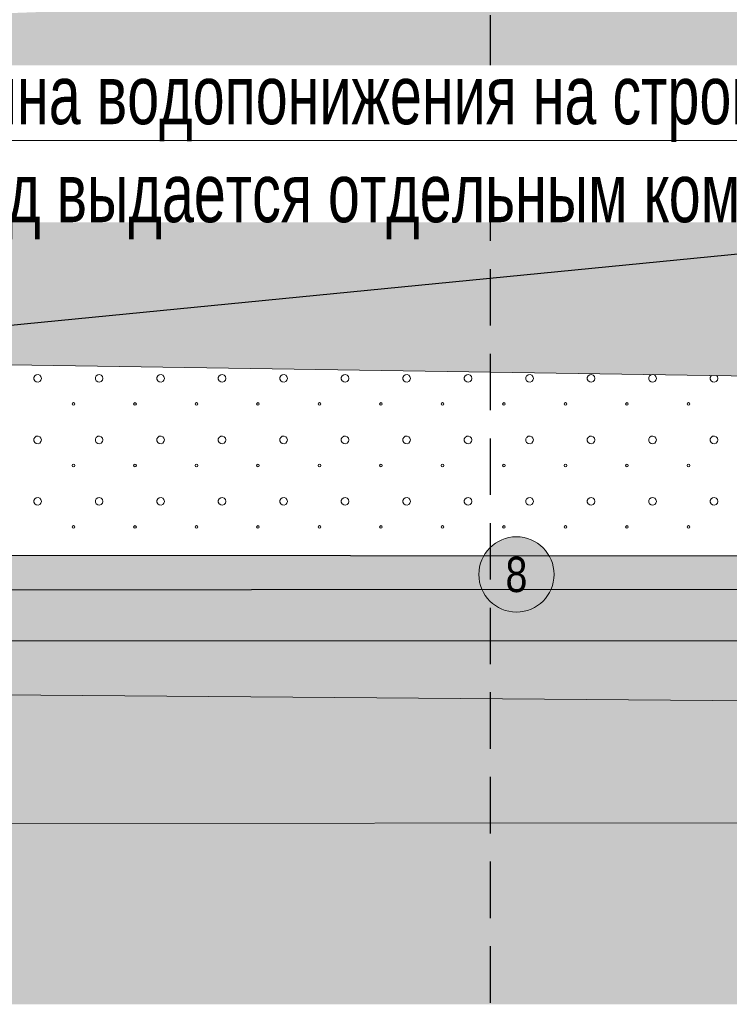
# Model space of a CAD drawing. Header units: millimetres. Extents: x 615418 to 955542, y 450519 to 646666.
# Tile 69 of 84: x 892916 to 908013, y 579958 to 600895. Entities that reach past the tile are written whole.
import ezdxf
from ezdxf import colors
from ezdxf.entities.mleader import LeaderData, LeaderLine
from ezdxf.enums import TextEntityAlignment as Align
from ezdxf.math import Vec2, Vec3

# ---------------------------------------------------------------- set-up
doc = ezdxf.new("R2010")
doc.units = ezdxf.units.MM
doc.linetypes.add('DASHED', pattern=[9, 6, -3])
doc.layers.add('Bound', color=7, linetype='Continuous')
doc.layers.add('Fill', color=7, linetype='Continuous')
doc.layers.add('Отдел_Выноски(точка)', color=7, linetype='Continuous', lineweight=15)
doc.styles.add('arial', font='arial.ttf')
doc.styles.get("Standard").update_dxf_attribs({"font": 'arial.ttf'})
pattern_1 = [(197.87055, (767405.044, 606052.442), (-2090.787921, -696.5901627), [8.1465, -22691.8873]), (197.87055, (767060.044, 605707.442), (-2090.787921, -696.5901627), [8.1465, -22691.8873]), (270, (767052.3, 605704.9), (696.9293, 4e-14), [8.146, -688.4443]), (270, (767397.3, 606049.9), (696.9293, 4e-14), [8.146, -688.4443]), (342.12945, (767397.394, 606041.792), (19514.0205961, -6269.3114633), [8.1465, -22691.8873]), (342.12945, (767052.394, 605696.792), (19514.0205961, -6269.3114633), [8.1465, -22691.8873]), (53.95936, (767405.044, 606039.24), (3484.646535, 4876.131138), [8.1465, -9468.1]), (53.95936, (767060.044, 605694.24), (3484.646535, 4876.131138), [8.1465, -9468.1]), (126.04064, (767064.874, 605700.84), (-2090.787921, 2786.36065), [8.146, -9468.1007]), (126.04064, (767409.874, 606045.84), (-2090.787921, 2786.36065), [8.146, -9468.1007])]

# ---------------------------------------------------------------- blocks, each defined once
blk = doc.blocks.new('_None')
blk = doc.blocks.new('круг8')
at = {"true_color": 0xffffff}
h = blk.add_hatch(color=7, dxfattribs=at)
edge = h.paths.add_edge_path()
edge.add_arc((0, 0), 0.8, 0, 360)
at = {"color": 7, "lineweight": 0}
blk.add_circle((0, 0), 0.8, dxfattribs=at)
at = {"color": 7, "lineweight": 0, "width": 0.8}
blk.add_text('8', height=0.75, dxfattribs=at).set_placement((0, 0), align=Align.MIDDLE_CENTER)

msp = doc.modelspace()

# ---------------------------------------------------------------- hatches: boundary and pattern name
at = {"layer": 'Fill', "lineweight": 13}
h = msp.add_hatch(dxfattribs=at)
h.set_pattern_fill('GR29', color=256, scale=1500, pattern_type=2)
h.set_pattern_definition(pattern_1)
h.paths.add_polyline_path([(946165.8, 599637.2), (950535.1, 599915.3), (954042.3, 600127.5), (954042.3, 602231.5), (955542.3, 603231.5), (954989.5, 603415.7), (954042.3, 603379.5), (951843.6, 603295.4), (943944.1, 603034.7), (933579.3, 602648.5), (923214.4, 602235), (912849.6, 601812.2), (902484.8, 601398.7), (892119.9, 601012.4), (890601, 600962.3), (886930.5, 600781.1), (884340, 600669.3), (881749.5, 600557.5), (879158.8, 600462.1), (876568.2, 600366.7), (873977.5, 600271.3), (871386.9, 600175.9), (868796.1, 600100.4), (866205.3, 600025), (863614.5, 599949.5), (861023.8, 599874), (858432.9, 599820.9), (855841.9, 599767.9), (853251, 599714.8), (850660.1, 599661.8), (847475.8, 599545.8), (840295.8, 599545.8), (837106.8, 599545.8), (834117.9, 599545.8), (831128.9, 599545.8), (828139.9, 599545.9), (825151, 599545.9), (822162, 599545.9), (819173, 599545.9), (817678.5, 599545.8), (816903.7, 599474.9), (816157.8, 599418.1), (815411.8, 599362), (814665.9, 599305.8), (813920, 599249.7), (813174, 599193.6), (812428, 599139.8), (811682, 599085.9), (810936, 599032.1), (810190.1, 598978.2), (809444, 598928), (808697.8, 598877.8), (807951.7, 598827.6), (807205.6, 598777.4), (806459.4, 598732.1), (805713.2, 598686.8), (804966.9, 598641.5), (804220.7, 598596.3), (803474.2, 598556.9), (802727.8, 598517.5), (801981.4, 598478.1), (801235, 598438.7), (800488.4, 598406.1), (799741.8, 598373.4), (798995.2, 598340.7), (798248.6, 598308), (797501.7, 598282.4), (796754.9, 598256.9), (796008.1, 598231.4), (795136.3, 598205.1), (795071.3, 598205.7), (793411.4, 598203.9), (791761.5, 598198.1), (790111.6, 598188.7), (788461.7, 598176.1), (786811.8, 598160.8), (785161.9, 598143.7), (783512.1, 598125.2), (781862.2, 598106.4), (780212.3, 598088), (778562.4, 598070.8), (776912.5, 598055.6), (775262.6, 598043), (773612.7, 598033.6), (771962.8, 598027.8), (770212.9, 598025.8), (765601, 598053), (761089.1, 598133.5), (756577.2, 598263.6), (752065.3, 598437.8), (747553.4, 598648.3), (743041.5, 598886.1), (738529.6, 599140.7), (734017.7, 599401), (729505.8, 599655.6), (724993.9, 599893.3), (720482, 600103.9), (715970.1, 600278.1), (711458.2, 600408.2), (706946.3, 600488.6), (702434.4, 600515.8), (688535.1, 600172.8), (657179.2, 600049), (648050.1, 600607.1), (638506.2, 601983), (633618.5, 603231.5), (632118.4, 602231.5), (632118.4, 594516.2), (648050.1, 593573.8), (688535.1, 593577.4), (705044.4, 593577.3), (721336.5, 593180.5), (737628.6, 592783.6), (755362.9, 594099.9), (766712.9, 594451.3), (770212.9, 594545.8), (795161.3, 594606.1), (798250.3, 594601.9), (801239.2, 594590.3), (804228.2, 594571.5), (807217.2, 594546.3), (810206.1, 594515.8), (813195.1, 594481.5), (816184.1, 594444.7), (819173, 594407), (822162, 594370.2), (825151, 594335.8), (828139.9, 594305.4), (831128.9, 594280.2), (834117.9, 594261.4), (837106.8, 594249.8), (840295.8, 594245.8), (847475.8, 594245.7), (885266.5, 593669.6)])
at = {"layer": 'Fill'}
h = msp.add_hatch(dxfattribs=at)
h.set_pattern_fill('GR28', color=256, scale=1500, pattern_type=2)
h.set_pattern_definition([(90, (766712.94, 605367.84), (-375, 375), [16.5, -733.5]), (45, (766712.94, 605384.34), (-375, 375), [16.9706, -513.3595]), (0, (766724.94, 605396.34), (375, 375), [16.5, -733.5]), (315, (766741.44, 605396.34), (375, 375), [16.9706, -513.3595]), (90, (766753.44, 605367.84), (-375, 375), [16.5, -733.5]), (45, (766741.44, 605355.84), (-375, 375), [16.9706, -513.3595]), (0, (766724.94, 605355.84), (375, 375), [16.5, -733.5]), (315, (766712.94, 605367.84), (375, 375), [16.9706, -513.3595])])
h.paths.add_polyline_path([(954042.3, 600127.5), (950535.1, 599915.3), (946165.8, 599637.2), (885266.5, 593669.6), (946165.8, 592741.3), (950535.1, 592674.7), (954042.3, 592578.9)])
h = msp.add_hatch(dxfattribs=at)
h.set_pattern_fill('GR39', color=256, scale=1500, style=0, pattern_type=2)
h.set_pattern_definition([(0, (767140.44, 605463.8), (0, 868.83), [0, -843]), (0, (767681.94, 606009.8), (0, 868.83), [0, -843]), (0, (766838.94, 606009.8), (0, 868.83), [0, -843]), (46.589094, (767045.944, 606216.842), (32034, 33884.37), [159.48, -47680.6918]), (45.009384, (767552.944, 605880.842), (843, 868.83), [168.765, -40372.0644]), (44.01591, (767209.444, 605534.342), (843, 868.83), [182.1, -18573.4564]), (45.009384, (767381.944, 605709.842), (843, 868.83), [177.105, -40363.7244]), (46.627721, (766880.944, 606048.842), (30348, 32146.71), [189.63, -45229.577])])
h.paths.add_polyline_path([(950535.1, 589467.2), (887299.3, 589503.6), (870695.8, 589503.6), (872826.4, 588767.2), (887299.3, 588767.2), (950535.1, 588806.8), (954042.3, 588810.7), (954042.3, 589463.6)])
h = msp.add_hatch(dxfattribs=at)
h.set_pattern_fill('GR30', color=256, scale=1500, style=0, pattern_type=2)
h.set_pattern_definition([(197.866148, (766950.019, 605597.732), (-1469.25, -489.3829239), [8.8168, -15942.6809]), (197.866148, (767197.519, 605845.232), (-1469.25, -489.3829239), [8.8168, -15942.6809]), (270, (767189.1, 605842.5), (489.75, 3e-14), [8.8168, -480.5661]), (270, (766941.6, 605595), (489.75, 3e-14), [8.8168, -480.5661]), (342.133852, (766941.694, 605586.242), (13713.0000001, -4404.4463148), [8.817, -15942.6807]), (342.133852, (767189.194, 605833.742), (13713.0000001, -4404.4463148), [8.817, -15942.6807]), (53.95219, (766949.944, 605583.392), (2448.75, 3425.680467), [8.817, -6649.238]), (53.95219, (767197.444, 605830.892), (2448.75, 3425.680467), [8.817, -6649.238]), (126.04781, (767202.694, 605838.092), (-1469.25, 1957.5316954), [8.8168, -6649.2382]), (126.04781, (766955.194, 605590.592), (-1469.25, 1957.5316954), [8.8168, -6649.2382])])
h.paths.add_polyline_path([(946165.8, 588804.1), (887299.3, 588767.2), (872826.4, 588767.2), (872840.4, 588762.3), (874019, 588355), (875942.2, 587727.7), (887299.3, 587687.2), (946165.8, 587678.5), (950535.1, 587677.8), (954042.3, 587676.9), (954042.3, 588810.7), (950535.1, 588806.8)])
at = {"layer": 'Fill', "lineweight": 13}
h = msp.add_hatch(dxfattribs=at)
h.set_pattern_fill('GR38', color=256, scale=1500, pattern_type=2)
h.set_pattern_definition([(45, (766713, 607455.8), (0, 3150), [1484.925, -2969.85]), (45, (768813, 605355.8), (0, 3150), [1484.925, -2969.85]), (45, (766713, 605355.8), (0, 3150), [2121.3, -2333.473]), (45, (768213, 606855.8), (0, 3150), [2333.4, -2121.373]), (45, (767763, 605355.8), (0, 3150), [2969.85, -1484.923]), (45, (766713, 606405.8), (0, 3150), [2969.85, -1484.923])])
h.paths.add_polyline_path([(954042.3, 587676.9), (950535.1, 587677.8), (887299.3, 587687.2), (875942.2, 587727.7), (877670.5, 587414.2), (881182.4, 586834.2), (884424.8, 586602), (950535.1, 586078.2), (954042.3, 586028.3)])
h.paths.add_polyline_path([(705044.4, 586944.2), (688535.1, 586944.3), (648050.1, 587038.5), (632118.4, 587038.5), (632118.4, 583392.7), (648050.1, 583392.7), (688535.1, 583082.4), (705044.4, 583082.3), (755362.9, 583329.5), (766712.9, 583133.1), (770212.9, 583130.7), (795161.3, 583525), (840295.8, 583746.7), (847475.8, 583745.8), (950535.1, 583871.1), (954042.3, 583878.8), (954042.3, 586028.3), (950535.1, 586078.2), (884424.8, 586602), (847475.8, 586554.3), (840295.8, 586545), (795161.3, 585803.9), (770212.9, 585235.6), (766712.9, 585219.8), (755362.9, 585213.2)])
h = msp.add_hatch(dxfattribs=at)
h.set_pattern_fill('GR29', color=256, scale=1500, pattern_type=2)
h.set_pattern_definition(pattern_1)
h.paths.add_polyline_path([(759209.5, 580399.1), (760209.5, 579958.3), (954042.3, 579958.3), (954042.3, 583878.8), (950535.1, 583871.1), (847475.8, 583745.8), (840295.8, 583746.7), (795161.3, 583525), (770212.9, 583130.7), (766712.9, 583133.1), (755362.9, 583329.5), (705044.4, 583082.3), (688535.1, 583082.4), (648050.1, 583392.7), (632118.4, 583392.7), (632118.4, 579958.3), (757209.5, 579958.3), (758209.5, 579976.3)])

# ---------------------------------------------------------------- linework, layer by layer
at = {"color": 6, "linetype": 'DASHED', "ltscale": 200}
msp.add_lwpolyline([(902921.9, 636991.9), (902921.9, 579958.2)], dxfattribs=at)
at = {"lineweight": 13}
for points in [[(847475.8, 594245.7), (885266.5, 593669.6), (946165.8, 592741.3), (950535.1, 592674.7), (954042.3, 592578.9)], [(847475.8, 593646.1), (855789.4, 593464.6), (859458.9, 592888.1), (863217.7, 591936.8), (867830.4, 590530.2), (870695.8, 589503.6), (872840.4, 588762.3), (874019, 588355), (875942.2, 587727.7), (877670.5, 587414.2), (881182.4, 586834.2), (884424.8, 586602), (950535.1, 586078.2), (954042.3, 586028.3)]]:
    msp.add_lwpolyline(points, dxfattribs=at)
for points in [[(954042.3, 589463.6), (950535.1, 589467.2), (887299.3, 589503.6), (870695.8, 589503.6)], [(954042.3, 588810.7), (950535.1, 588806.8), (887299.3, 588767.2), (872826.4, 588767.2)], [(954042.3, 587676.9), (950535.1, 587677.8), (887299.3, 587687.2), (875942.2, 587727.7)]]:
    msp.add_lwpolyline(points)
at = {"layer": 'Bound'}
msp.add_lwpolyline([(885266.5, 593669.6), (946165.8, 599637.2), (950535.1, 599915.3)], dxfattribs=at)
at = {"layer": 'Bound', "lineweight": 13}
msp.add_lwpolyline([(954042.3, 583878.8), (950535.1, 583871.1), (847475.8, 583745.8), (840295.8, 583746.7), (795161.3, 583525), (770212.9, 583130.7), (766712.9, 583133.1), (755362.9, 583329.5), (705044.4, 583082.3), (688535.1, 583082.4), (648050.1, 583392.7), (632118.4, 583392.7)], dxfattribs=at)
at = {"layer": 'Fill', "linetype": 'Continuous', "lineweight": 13}
for p, q in [((893267.5, 593343.7), (893235.4, 593321.5)), ((893306.3, 593348.4), (893267.5, 593343.7)), ((893342.8, 593334.6), (893306.3, 593348.4)), ((894575.8, 593343.7), (894543.7, 593321.5)), ((894614.6, 593348.4), (894575.8, 593343.7)), ((894651.1, 593334.6), (894614.6, 593348.4)), ((895884.1, 593343.7), (895852, 593321.5)), ((895922.9, 593348.4), (895884.1, 593343.7)), ((895959.4, 593334.6), (895922.9, 593348.4)), ((897192.4, 593343.7), (897160.3, 593321.5)), ((897231.2, 593348.4), (897192.4, 593343.7)), ((897267.7, 593334.6), (897231.2, 593348.4)), ((898500.7, 593343.7), (898468.6, 593321.5)), ((898539.5, 593348.4), (898500.7, 593343.7)), ((898576, 593334.6), (898539.5, 593348.4)), ((899809, 593343.7), (899776.9, 593321.5)), ((899847.8, 593348.4), (899809, 593343.7)), ((899884.3, 593334.6), (899847.8, 593348.4)), ((901117.3, 593343.7), (901085.2, 593321.5)), ((901156.1, 593348.4), (901117.3, 593343.7)), ((901192.6, 593334.6), (901156.1, 593348.4)), ((902425.6, 593343.7), (902393.5, 593321.5)), ((902464.4, 593348.4), (902425.6, 593343.7)), ((902500.9, 593334.6), (902464.4, 593348.4)), ((903733.9, 593343.7), (903701.8, 593321.5)), ((903772.7, 593348.4), (903733.9, 593343.7)), ((903809.2, 593334.6), (903772.7, 593348.4)), ((905042.2, 593343.7), (905010.1, 593321.5)), ((905081, 593348.4), (905042.2, 593343.7)), ((905117.6, 593334.6), (905081, 593348.4)), ((906350.5, 593343.7), (906318.4, 593321.5)), ((906383.8, 593347.7), (906350.5, 593343.7)), ((906425.9, 593334.6), (906391.4, 593347.6)), ((893235.3, 593321.5), (893217.2, 593286.9)), ((893217.2, 593286.9), (893217.2, 593247.8)), ((893217.2, 593247.8), (893235.3, 593213.2)), ((893235.3, 593213.2), (893267.5, 593191)), ((893267.5, 593191), (893306.3, 593186.3)), ((893306.3, 593186.4), (893342.8, 593200.2)), ((893342.8, 593200.2), (893368.7, 593229.5)), ((893368.7, 593305.4), (893342.9, 593334.7)), ((893368.7, 593229.4), (893378, 593267.4)), ((893378.2, 593267.4), (893368.9, 593305.4)), ((894543.6, 593321.5), (894525.5, 593286.9)), ((894525.5, 593286.9), (894525.5, 593247.8)), ((894525.5, 593247.8), (894543.6, 593213.2)), ((894543.6, 593213.2), (894575.8, 593191)), ((894575.8, 593191), (894614.6, 593186.3)), ((894614.6, 593186.4), (894651.1, 593200.2)), ((894651.1, 593200.2), (894677, 593229.5)), ((894677, 593305.4), (894651.2, 593334.7)), ((894677, 593229.4), (894686.3, 593267.4)), ((894686.5, 593267.4), (894677.2, 593305.4)), ((895851.9, 593321.5), (895833.8, 593286.9)), ((895833.8, 593286.9), (895833.8, 593247.8)), ((895833.8, 593247.8), (895851.9, 593213.2)), ((895851.9, 593213.2), (895884.1, 593191)), ((895884.1, 593191), (895922.9, 593186.3)), ((895922.9, 593186.4), (895959.4, 593200.2)), ((895959.4, 593200.2), (895985.3, 593229.5)), ((895985.3, 593305.4), (895959.5, 593334.7)), ((895985.3, 593229.4), (895994.6, 593267.4)), ((895994.8, 593267.4), (895985.5, 593305.4)), ((897160.2, 593321.5), (897142.1, 593286.9)), ((897142.1, 593286.9), (897142.1, 593247.8)), ((897142.1, 593247.8), (897160.2, 593213.2)), ((897160.2, 593213.2), (897192.4, 593191)), ((897192.4, 593191), (897231.2, 593186.3)), ((897231.2, 593186.4), (897267.7, 593200.2)), ((897267.7, 593200.2), (897293.6, 593229.5)), ((897293.6, 593305.4), (897267.8, 593334.7)), ((897293.6, 593229.4), (897302.9, 593267.4)), ((897303.1, 593267.4), (897293.8, 593305.4)), ((898468.5, 593321.5), (898450.4, 593286.9)), ((898450.4, 593286.9), (898450.4, 593247.8)), ((898450.4, 593247.8), (898468.5, 593213.2)), ((898468.5, 593213.2), (898500.7, 593191)), ((898500.7, 593191), (898539.5, 593186.3)), ((898539.5, 593186.4), (898576, 593200.2)), ((898576, 593200.2), (898601.9, 593229.5)), ((898601.9, 593305.4), (898576.1, 593334.7)), ((898601.9, 593229.4), (898611.2, 593267.4)), ((898611.4, 593267.4), (898602.1, 593305.4)), ((899776.8, 593321.5), (899758.7, 593286.9)), ((899758.7, 593286.9), (899758.7, 593247.8)), ((899758.7, 593247.8), (899776.8, 593213.2)), ((899776.8, 593213.2), (899809, 593191)), ((899809, 593191), (899847.8, 593186.3)), ((899847.8, 593186.4), (899884.3, 593200.2)), ((899884.3, 593200.2), (899910.2, 593229.5)), ((899910.2, 593305.4), (899884.4, 593334.7)), ((899910.2, 593229.4), (899919.5, 593267.4)), ((899919.7, 593267.4), (899910.4, 593305.4)), ((901085.1, 593321.5), (901067, 593286.9)), ((901067, 593286.9), (901067, 593247.8)), ((901067, 593247.8), (901085.1, 593213.2)), ((901085.1, 593213.2), (901117.3, 593191)), ((901117.3, 593191), (901156.1, 593186.3)), ((901156.1, 593186.4), (901192.6, 593200.2)), ((901192.6, 593200.2), (901218.5, 593229.5)), ((901218.5, 593305.4), (901192.7, 593334.7)), ((901218.5, 593229.4), (901227.8, 593267.4)), ((901228, 593267.4), (901218.8, 593305.4)), ((902393.4, 593321.5), (902375.3, 593286.9)), ((902375.3, 593286.9), (902375.3, 593247.8)), ((902375.3, 593247.8), (902393.4, 593213.2)), ((902393.4, 593213.2), (902425.6, 593191)), ((902425.6, 593191), (902464.4, 593186.3)), ((902464.4, 593186.4), (902500.9, 593200.2)), ((902500.9, 593200.2), (902526.8, 593229.5)), ((902526.8, 593305.4), (902501, 593334.7)), ((902526.8, 593229.4), (902536.1, 593267.4)), ((902536.3, 593267.4), (902527.1, 593305.4)), ((903701.7, 593321.5), (903683.6, 593286.9)), ((903683.6, 593286.9), (903683.6, 593247.8)), ((903683.6, 593247.8), (903701.7, 593213.2)), ((903701.7, 593213.2), (903733.9, 593191)), ((903733.9, 593191), (903772.7, 593186.3)), ((903772.7, 593186.4), (903809.2, 593200.2)), ((903809.2, 593200.2), (903835.1, 593229.5)), ((903835.1, 593305.4), (903809.3, 593334.7)), ((903835.1, 593229.4), (903844.4, 593267.4)), ((903844.6, 593267.4), (903835.4, 593305.4)), ((905010, 593321.5), (904991.9, 593286.9)), ((904991.9, 593286.9), (904991.9, 593247.8)), ((904991.9, 593247.8), (905010, 593213.2)), ((905010, 593213.2), (905042.2, 593191)), ((905042.2, 593191), (905081, 593186.3)), ((905081, 593186.4), (905117.5, 593200.2)), ((905143.5, 593305.4), (905117.6, 593334.7)), ((905117.6, 593200.2), (905143.4, 593229.5)), ((905143.5, 593229.4), (905152.7, 593267.4)), ((905152.9, 593267.4), (905143.7, 593305.4)), ((906318.4, 593321.5), (906300.2, 593286.9)), ((906300.2, 593286.9), (906300.2, 593247.8)), ((906300.2, 593247.8), (906318.3, 593213.2)), ((906318.4, 593213.2), (906350.5, 593191)), ((906350.5, 593191), (906389.3, 593186.3)), ((906389.3, 593186.4), (906425.8, 593200.2)), ((906451.8, 593305.4), (906425.9, 593334.7)), ((906425.9, 593200.2), (906451.7, 593229.5)), ((906451.8, 593229.4), (906461, 593267.4)), ((906461.2, 593267.4), (906452, 593305.4)), ((907626.7, 593321.5), (907608.5, 593286.9)), ((907608.5, 593286.9), (907608.5, 593247.8)), ((907608.5, 593247.8), (907626.6, 593213.2)), ((907637, 593328.6), (907626.7, 593321.5)), ((907626.7, 593213.2), (907658.8, 593191)), ((907658.8, 593191), (907697.6, 593186.3)), ((907697.6, 593186.4), (907734.1, 593200.2)), ((907734.2, 593200.2), (907760, 593229.5)), ((907760.1, 593305.4), (907740.9, 593327.1)), ((907760.1, 593229.4), (907769.3, 593267.4)), ((907769.5, 593267.4), (907760.3, 593305.4)), ((894040.6, 592743.4), (894032.2, 592723.2)), ((894032.3, 592723.3), (894040.7, 592703.1)), ((894060.9, 592751.8), (894040.6, 592743.5)), ((894081, 592743.4), (894060.8, 592751.8)), ((894089.4, 592723.3), (894081, 592743.5)), ((894081, 592703), (894089.3, 592723.2)), ((895348.9, 592743.4), (895340.5, 592723.2)), ((895340.6, 592723.3), (895349, 592703.1)), ((895369.2, 592751.8), (895348.9, 592743.5)), ((895389.3, 592743.4), (895369.1, 592751.8)), ((895389.3, 592703), (895397.7, 592723.2)), ((895397.7, 592723.3), (895389.4, 592743.5)), ((896657.2, 592743.4), (896648.8, 592723.2)), ((896648.9, 592723.3), (896657.3, 592703.1)), ((896677.5, 592751.8), (896657.2, 592743.5)), ((896697.6, 592743.4), (896677.4, 592751.8)), ((896697.6, 592703), (896706, 592723.2)), ((896706, 592723.3), (896697.7, 592743.5)), ((897965.5, 592743.4), (897957.1, 592723.2)), ((897957.2, 592723.3), (897965.6, 592703.1)), ((897985.8, 592751.8), (897965.5, 592743.5)), ((898005.9, 592743.4), (897985.7, 592751.8)), ((898005.9, 592703), (898014.3, 592723.2)), ((898014.3, 592723.3), (898006, 592743.5)), ((899273.8, 592743.4), (899265.4, 592723.2)), ((899265.5, 592723.3), (899273.9, 592703.1)), ((899294.1, 592751.8), (899273.9, 592743.5)), ((899314.2, 592743.4), (899294, 592751.8)), ((899314.2, 592703), (899322.6, 592723.2)), ((899322.6, 592723.3), (899314.3, 592743.5)), ((900582.1, 592743.4), (900573.7, 592723.2)), ((900573.8, 592723.3), (900582.2, 592703.1)), ((900602.4, 592751.8), (900582.2, 592743.5)), ((900622.5, 592743.4), (900602.3, 592751.8)), ((900622.5, 592703), (900630.9, 592723.2)), ((900630.9, 592723.3), (900622.6, 592743.5)), ((901890.4, 592743.4), (901882, 592723.2)), ((901882.1, 592723.3), (901890.5, 592703.1)), ((901910.7, 592751.8), (901890.5, 592743.5)), ((901930.8, 592743.4), (901910.6, 592751.8)), ((901930.8, 592703), (901939.2, 592723.2)), ((901939.2, 592723.3), (901930.9, 592743.5)), ((903198.7, 592743.4), (903190.3, 592723.2)), ((903190.4, 592723.3), (903198.8, 592703.1)), ((903219, 592751.8), (903198.8, 592743.5)), ((903239.1, 592743.4), (903218.9, 592751.8)), ((903239.1, 592703), (903247.5, 592723.2)), ((903247.5, 592723.3), (903239.2, 592743.5)), ((904507, 592743.4), (904498.6, 592723.2)), ((904498.8, 592723.3), (904507.1, 592703.1)), ((904527.3, 592751.8), (904507.1, 592743.5)), ((904547.4, 592743.4), (904527.2, 592751.8)), ((904547.4, 592703), (904555.8, 592723.2)), ((904555.8, 592723.3), (904547.5, 592743.5)), ((905815.3, 592743.4), (905806.9, 592723.2)), ((905807.1, 592723.3), (905815.4, 592703.1)), ((905835.6, 592751.8), (905815.4, 592743.5)), ((905855.7, 592743.4), (905835.5, 592751.8)), ((905855.7, 592703), (905864.1, 592723.2)), ((905864.1, 592723.3), (905855.8, 592743.5)), ((907123.6, 592743.4), (907115.2, 592723.2)), ((907115.4, 592723.3), (907123.7, 592703.1)), ((907143.9, 592751.8), (907123.7, 592743.5)), ((907164, 592743.4), (907143.8, 592751.8)), ((907164, 592703), (907172.4, 592723.2)), ((907172.4, 592723.3), (907164.1, 592743.5)), ((894040.6, 592703), (894060.8, 592694.7)), ((894060.9, 592694.8), (894081.1, 592703.1)), ((895348.9, 592703), (895369.1, 592694.7)), ((895369.2, 592694.8), (895389.4, 592703.1)), ((896657.2, 592703), (896677.4, 592694.7)), ((896677.5, 592694.8), (896697.7, 592703.1)), ((897965.5, 592703), (897985.7, 592694.7)), ((897985.8, 592694.8), (898006, 592703.1)), ((899273.8, 592703), (899294, 592694.7)), ((899294.1, 592694.8), (899314.3, 592703.1)), ((900582.1, 592703), (900602.3, 592694.7)), ((900602.4, 592694.8), (900622.6, 592703.1)), ((901890.4, 592703), (901910.6, 592694.7)), ((901910.7, 592694.8), (901930.9, 592703.1)), ((903198.7, 592703), (903218.9, 592694.7)), ((903219, 592694.8), (903239.2, 592703.1)), ((904507, 592703), (904527.2, 592694.7)), ((904527.3, 592694.8), (904547.5, 592703.1)), ((905815.3, 592703), (905835.5, 592694.7)), ((905835.6, 592694.8), (905855.8, 592703.1)), ((907123.6, 592703), (907143.8, 592694.7)), ((907143.9, 592694.8), (907164.1, 592703.1)), ((893235.3, 592014), (893217.2, 591979.4)), ((893217.2, 591979.4), (893217.2, 591940.4)), ((893217.2, 591940.3), (893235.3, 591905.7)), ((893235.3, 591905.7), (893267.5, 591883.5)), ((893267.5, 592036.2), (893235.4, 592014)), ((893306.3, 592040.9), (893267.5, 592036.2)), ((893267.5, 591883.5), (893306.3, 591878.8)), ((893342.8, 592027.1), (893306.3, 592040.9)), ((893306.3, 591878.9), (893342.8, 591892.7)), ((893342.8, 591892.7), (893368.7, 591922)), ((893368.7, 591997.9), (893342.9, 592027.2)), ((893368.7, 591921.9), (893378, 591959.9)), ((893378.2, 591959.9), (893368.9, 591997.9)), ((894543.6, 592014), (894525.5, 591979.4)), ((894525.5, 591979.4), (894525.5, 591940.4)), ((894525.5, 591940.3), (894543.6, 591905.7)), ((894543.6, 591905.7), (894575.8, 591883.5)), ((894575.8, 592036.2), (894543.7, 592014)), ((894614.6, 592040.9), (894575.8, 592036.2)), ((894575.8, 591883.5), (894614.6, 591878.8)), ((894651.1, 592027.1), (894614.6, 592040.9)), ((894614.6, 591878.9), (894651.1, 591892.7)), ((894651.1, 591892.7), (894677, 591922)), ((894677, 591997.9), (894651.2, 592027.2)), ((894677, 591921.9), (894686.3, 591959.9)), ((894686.5, 591959.9), (894677.2, 591997.9)), ((895851.9, 592014), (895833.8, 591979.4)), ((895833.8, 591979.4), (895833.8, 591940.4)), ((895833.8, 591940.3), (895851.9, 591905.7)), ((895851.9, 591905.7), (895884.1, 591883.5)), ((895884.1, 592036.2), (895852, 592014)), ((895922.9, 592040.9), (895884.1, 592036.2)), ((895884.1, 591883.5), (895922.9, 591878.8)), ((895959.4, 592027.1), (895922.9, 592040.9)), ((895922.9, 591878.9), (895959.4, 591892.7)), ((895959.4, 591892.7), (895985.3, 591922)), ((895985.3, 591997.9), (895959.5, 592027.2)), ((895985.3, 591921.9), (895994.6, 591959.9)), ((895994.8, 591959.9), (895985.5, 591997.9)), ((897160.2, 592014), (897142.1, 591979.4)), ((897142.1, 591979.4), (897142.1, 591940.4)), ((897142.1, 591940.3), (897160.2, 591905.7)), ((897160.2, 591905.7), (897192.4, 591883.5)), ((897192.4, 592036.2), (897160.3, 592014)), ((897231.2, 592040.9), (897192.4, 592036.2)), ((897192.4, 591883.5), (897231.2, 591878.8)), ((897267.7, 592027.1), (897231.2, 592040.9)), ((897231.2, 591878.9), (897267.7, 591892.7)), ((897267.7, 591892.7), (897293.6, 591922)), ((897293.6, 591997.9), (897267.8, 592027.2)), ((897293.6, 591921.9), (897302.9, 591959.9)), ((897303.1, 591959.9), (897293.8, 591997.9)), ((898468.5, 592014), (898450.4, 591979.4)), ((898450.4, 591979.4), (898450.4, 591940.4)), ((898450.4, 591940.3), (898468.5, 591905.7)), ((898468.5, 591905.7), (898500.7, 591883.5)), ((898500.7, 592036.2), (898468.6, 592014)), ((898539.5, 592040.9), (898500.7, 592036.2)), ((898500.7, 591883.5), (898539.5, 591878.8)), ((898576, 592027.1), (898539.5, 592040.9)), ((898539.5, 591878.9), (898576, 591892.7)), ((898576, 591892.7), (898601.9, 591922)), ((898601.9, 591997.9), (898576.1, 592027.2)), ((898601.9, 591921.9), (898611.2, 591959.9)), ((898611.4, 591959.9), (898602.1, 591997.9)), ((899776.8, 592014), (899758.7, 591979.4)), ((899758.7, 591979.4), (899758.7, 591940.4)), ((899758.7, 591940.3), (899776.8, 591905.7)), ((899776.8, 591905.7), (899809, 591883.5)), ((899809, 592036.2), (899776.9, 592014)), ((899847.8, 592040.9), (899809, 592036.2)), ((899809, 591883.5), (899847.8, 591878.8)), ((899884.3, 592027.1), (899847.8, 592040.9)), ((899847.8, 591878.9), (899884.3, 591892.7)), ((899884.3, 591892.7), (899910.2, 591922)), ((899910.2, 591997.9), (899884.4, 592027.2)), ((899910.2, 591921.9), (899919.5, 591959.9)), ((899919.7, 591959.9), (899910.4, 591997.9)), ((901085.1, 592014), (901067, 591979.4)), ((901067, 591979.4), (901067, 591940.4)), ((901067, 591940.3), (901085.1, 591905.7)), ((901085.1, 591905.7), (901117.3, 591883.5)), ((901117.3, 592036.2), (901085.2, 592014)), ((901156.1, 592040.9), (901117.3, 592036.2)), ((901117.3, 591883.5), (901156.1, 591878.8)), ((901192.6, 592027.1), (901156.1, 592040.9)), ((901156.1, 591878.9), (901192.6, 591892.7)), ((901192.6, 591892.7), (901218.5, 591922)), ((901218.5, 591997.9), (901192.7, 592027.2)), ((901218.5, 591921.9), (901227.8, 591959.9)), ((901228, 591959.9), (901218.8, 591997.9)), ((902393.4, 592014), (902375.3, 591979.4)), ((902375.3, 591979.4), (902375.3, 591940.4)), ((902375.3, 591940.3), (902393.4, 591905.7)), ((902393.4, 591905.7), (902425.6, 591883.5)), ((902425.6, 592036.2), (902393.5, 592014)), ((902464.4, 592040.9), (902425.6, 592036.2)), ((902425.6, 591883.5), (902464.4, 591878.8)), ((902500.9, 592027.1), (902464.4, 592040.9)), ((902464.4, 591878.9), (902500.9, 591892.7)), ((902500.9, 591892.7), (902526.8, 591922)), ((902526.8, 591997.9), (902501, 592027.2)), ((902526.8, 591921.9), (902536.1, 591959.9)), ((902536.3, 591959.9), (902527.1, 591997.9)), ((903701.7, 592014), (903683.6, 591979.4)), ((903683.6, 591979.4), (903683.6, 591940.4)), ((903683.6, 591940.3), (903701.7, 591905.7)), ((903701.7, 591905.7), (903733.9, 591883.5)), ((903733.9, 592036.2), (903701.8, 592014)), ((903772.7, 592040.9), (903733.9, 592036.2)), ((903733.9, 591883.5), (903772.7, 591878.8)), ((903809.2, 592027.1), (903772.7, 592040.9)), ((903772.7, 591878.9), (903809.2, 591892.7)), ((903809.2, 591892.7), (903835.1, 591922)), ((903835.1, 591997.9), (903809.3, 592027.2)), ((903835.1, 591921.9), (903844.4, 591959.9)), ((903844.6, 591959.9), (903835.4, 591997.9)), ((905010, 592014), (904991.9, 591979.4)), ((904991.9, 591979.4), (904991.9, 591940.4)), ((904991.9, 591940.3), (905010, 591905.7)), ((905010, 591905.7), (905042.2, 591883.5)), ((905042.2, 592036.2), (905010.1, 592014)), ((905081, 592040.9), (905042.2, 592036.2)), ((905042.2, 591883.5), (905081, 591878.8)), ((905117.6, 592027.1), (905081, 592040.9)), ((905081, 591878.9), (905117.5, 591892.7)), ((905143.5, 591997.9), (905117.6, 592027.2)), ((905117.6, 591892.7), (905143.4, 591922)), ((905143.5, 591921.9), (905152.7, 591959.9)), ((905152.9, 591959.9), (905143.7, 591997.9)), ((906318.4, 592014), (906300.2, 591979.4)), ((906300.2, 591979.4), (906300.2, 591940.4)), ((906300.2, 591940.3), (906318.3, 591905.7)), ((906350.5, 592036.2), (906318.4, 592014)), ((906318.4, 591905.7), (906350.5, 591883.5)), ((906389.3, 592040.9), (906350.5, 592036.2)), ((906350.5, 591883.5), (906389.3, 591878.8)), ((906425.9, 592027.1), (906389.3, 592040.9)), ((906389.3, 591878.9), (906425.8, 591892.7)), ((906451.8, 591997.9), (906425.9, 592027.2)), ((906425.9, 591892.7), (906451.7, 591922)), ((906451.8, 591921.9), (906461, 591959.9)), ((906461.2, 591959.9), (906452, 591997.9)), ((907626.7, 592014), (907608.5, 591979.4)), ((907608.5, 591979.4), (907608.5, 591940.4)), ((907608.5, 591940.3), (907626.6, 591905.7)), ((907658.8, 592036.2), (907626.7, 592014)), ((907626.7, 591905.7), (907658.8, 591883.5)), ((907697.6, 592040.9), (907658.8, 592036.2)), ((907658.8, 591883.5), (907697.6, 591878.8)), ((907734.2, 592027.1), (907697.6, 592040.9)), ((907697.6, 591878.9), (907734.1, 591892.7)), ((907760.1, 591997.9), (907734.2, 592027.2)), ((907734.2, 591892.7), (907760, 591922)), ((907760.1, 591921.9), (907769.3, 591959.9)), ((907769.5, 591959.9), (907760.3, 591997.9)), ((894040.6, 591435.9), (894032.2, 591415.7)), ((894032.3, 591415.8), (894040.7, 591395.6)), ((894060.9, 591444.3), (894040.6, 591436)), ((894040.6, 591395.5), (894060.8, 591387.2)), ((894081, 591435.9), (894060.8, 591444.3)), ((894060.9, 591387.3), (894081.1, 591395.7)), ((894089.4, 591415.8), (894081, 591436)), ((894081, 591395.5), (894089.3, 591415.7)), ((895348.9, 591435.9), (895340.5, 591415.7)), ((895340.6, 591415.8), (895349, 591395.6)), ((895369.2, 591444.3), (895348.9, 591436)), ((895348.9, 591395.5), (895369.1, 591387.2)), ((895389.3, 591435.9), (895369.1, 591444.3)), ((895369.2, 591387.3), (895389.4, 591395.7)), ((895389.3, 591395.5), (895397.7, 591415.7)), ((895397.7, 591415.8), (895389.4, 591436)), ((896657.2, 591435.9), (896648.8, 591415.7)), ((896648.9, 591415.8), (896657.3, 591395.6)), ((896677.5, 591444.3), (896657.2, 591436)), ((896657.2, 591395.5), (896677.4, 591387.2)), ((896697.6, 591435.9), (896677.4, 591444.3)), ((896677.5, 591387.3), (896697.7, 591395.7)), ((896697.6, 591395.5), (896706, 591415.7)), ((896706, 591415.8), (896697.7, 591436)), ((897965.5, 591435.9), (897957.1, 591415.7)), ((897957.2, 591415.8), (897965.6, 591395.6)), ((897985.8, 591444.3), (897965.5, 591436)), ((897965.5, 591395.5), (897985.7, 591387.2)), ((898005.9, 591435.9), (897985.7, 591444.3)), ((897985.8, 591387.3), (898006, 591395.7)), ((898005.9, 591395.5), (898014.3, 591415.7)), ((898014.3, 591415.8), (898006, 591436)), ((899273.8, 591435.9), (899265.4, 591415.7)), ((899265.5, 591415.8), (899273.9, 591395.6)), ((899273.8, 591395.5), (899294, 591387.2)), ((899294.1, 591444.3), (899273.9, 591436)), ((899314.2, 591435.9), (899294, 591444.3)), ((899294.1, 591387.3), (899314.3, 591395.7)), ((899314.2, 591395.5), (899322.6, 591415.7)), ((899322.6, 591415.8), (899314.3, 591436)), ((900582.1, 591435.9), (900573.7, 591415.7)), ((900573.8, 591415.8), (900582.2, 591395.6)), ((900582.1, 591395.5), (900602.3, 591387.2)), ((900602.4, 591444.3), (900582.2, 591436)), ((900622.5, 591435.9), (900602.3, 591444.3)), ((900602.4, 591387.3), (900622.6, 591395.7)), ((900622.5, 591395.5), (900630.9, 591415.7)), ((900630.9, 591415.8), (900622.6, 591436)), ((901890.4, 591435.9), (901882, 591415.7)), ((901882.1, 591415.8), (901890.5, 591395.6)), ((901890.4, 591395.5), (901910.6, 591387.2)), ((901910.7, 591444.3), (901890.5, 591436)), ((901930.8, 591435.9), (901910.6, 591444.3)), ((901910.7, 591387.3), (901930.9, 591395.7)), ((901930.8, 591395.5), (901939.2, 591415.7)), ((901939.2, 591415.8), (901930.9, 591436)), ((903198.7, 591435.9), (903190.3, 591415.7)), ((903190.4, 591415.8), (903198.8, 591395.6)), ((903198.7, 591395.5), (903218.9, 591387.2)), ((903219, 591444.3), (903198.8, 591436)), ((903239.1, 591435.9), (903218.9, 591444.3)), ((903219, 591387.3), (903239.2, 591395.7)), ((903239.1, 591395.5), (903247.5, 591415.7)), ((903247.5, 591415.8), (903239.2, 591436)), ((904507, 591435.9), (904498.6, 591415.7)), ((904498.8, 591415.8), (904507.1, 591395.6)), ((904507, 591395.5), (904527.2, 591387.2)), ((904527.3, 591444.3), (904507.1, 591436)), ((904547.4, 591435.9), (904527.2, 591444.3)), ((904527.3, 591387.3), (904547.5, 591395.7)), ((904547.4, 591395.5), (904555.8, 591415.7)), ((904555.8, 591415.8), (904547.5, 591436)), ((905815.3, 591435.9), (905806.9, 591415.7)), ((905807.1, 591415.8), (905815.4, 591395.6)), ((905815.3, 591395.5), (905835.5, 591387.2)), ((905835.6, 591444.3), (905815.4, 591436)), ((905855.7, 591435.9), (905835.5, 591444.3)), ((905835.6, 591387.3), (905855.8, 591395.7)), ((905855.7, 591395.5), (905864.1, 591415.7)), ((905864.1, 591415.8), (905855.8, 591436)), ((907123.6, 591435.9), (907115.2, 591415.7)), ((907115.4, 591415.8), (907123.7, 591395.6)), ((907123.6, 591395.5), (907143.8, 591387.2)), ((907143.9, 591444.3), (907123.7, 591436)), ((907164, 591435.9), (907143.8, 591444.3)), ((907143.9, 591387.3), (907164.1, 591395.7)), ((907164, 591395.5), (907172.4, 591415.7)), ((907172.4, 591415.8), (907164.1, 591436)), ((893235.3, 590706.5), (893217.2, 590671.9)), ((893217.2, 590671.9), (893217.2, 590632.9)), ((893217.2, 590632.8), (893235.3, 590598.2)), ((893267.5, 590728.8), (893235.4, 590706.5)), ((893306.3, 590733.4), (893267.5, 590728.7)), ((893342.8, 590719.6), (893306.3, 590733.5)), ((893368.7, 590690.4), (893342.9, 590719.7)), ((893368.7, 590614.4), (893378, 590652.4)), ((893378.2, 590652.4), (893368.9, 590690.4)), ((894543.6, 590706.5), (894525.5, 590671.9)), ((894525.5, 590671.9), (894525.5, 590632.9)), ((894525.5, 590632.8), (894543.6, 590598.2)), ((894575.8, 590728.8), (894543.7, 590706.5)), ((894614.6, 590733.4), (894575.8, 590728.7)), ((894651.1, 590719.6), (894614.6, 590733.5)), ((894677, 590690.4), (894651.2, 590719.7)), ((894677, 590614.4), (894686.3, 590652.4)), ((894686.5, 590652.4), (894677.2, 590690.4)), ((895851.9, 590706.5), (895833.8, 590671.9)), ((895833.8, 590671.9), (895833.8, 590632.9)), ((895833.8, 590632.8), (895851.9, 590598.2)), ((895884.1, 590728.8), (895852, 590706.5)), ((895922.9, 590733.4), (895884.1, 590728.7)), ((895959.4, 590719.6), (895922.9, 590733.5)), ((895985.3, 590690.4), (895959.5, 590719.7)), ((895985.3, 590614.4), (895994.6, 590652.4)), ((895994.8, 590652.4), (895985.5, 590690.4)), ((897160.2, 590706.5), (897142.1, 590671.9)), ((897142.1, 590671.9), (897142.1, 590632.9)), ((897142.1, 590632.8), (897160.2, 590598.2)), ((897192.4, 590728.8), (897160.3, 590706.5)), ((897231.2, 590733.4), (897192.4, 590728.7)), ((897267.7, 590719.6), (897231.2, 590733.5)), ((897293.6, 590690.4), (897267.8, 590719.7)), ((897293.6, 590614.4), (897302.9, 590652.4)), ((897303.1, 590652.4), (897293.8, 590690.4)), ((898468.5, 590706.5), (898450.4, 590671.9)), ((898450.4, 590671.9), (898450.4, 590632.9)), ((898450.4, 590632.8), (898468.5, 590598.2)), ((898500.7, 590728.8), (898468.6, 590706.5)), ((898539.5, 590733.4), (898500.7, 590728.7)), ((898576, 590719.6), (898539.5, 590733.5)), ((898601.9, 590690.4), (898576.1, 590719.7)), ((898601.9, 590614.4), (898611.2, 590652.4)), ((898611.4, 590652.4), (898602.1, 590690.4)), ((899776.8, 590706.5), (899758.7, 590671.9)), ((899758.7, 590671.9), (899758.7, 590632.9)), ((899758.7, 590632.8), (899776.8, 590598.2)), ((899809, 590728.8), (899776.9, 590706.5)), ((899847.8, 590733.4), (899809, 590728.7)), ((899884.3, 590719.6), (899847.8, 590733.5)), ((899910.2, 590690.4), (899884.4, 590719.7)), ((899910.2, 590614.4), (899919.5, 590652.4)), ((899919.7, 590652.4), (899910.4, 590690.4)), ((901085.1, 590706.5), (901067, 590671.9)), ((901067, 590671.9), (901067, 590632.9)), ((901067, 590632.8), (901085.1, 590598.2)), ((901117.3, 590728.8), (901085.2, 590706.5)), ((901156.1, 590733.4), (901117.3, 590728.7)), ((901192.6, 590719.6), (901156.1, 590733.5)), ((901218.5, 590690.4), (901192.7, 590719.7)), ((901218.5, 590614.4), (901227.8, 590652.4)), ((901228, 590652.4), (901218.8, 590690.4)), ((902393.4, 590706.5), (902375.3, 590671.9)), ((902375.3, 590671.9), (902375.3, 590632.9)), ((902375.3, 590632.8), (902393.4, 590598.2)), ((902425.6, 590728.8), (902393.5, 590706.5)), ((902464.4, 590733.4), (902425.6, 590728.7)), ((902500.9, 590719.6), (902464.4, 590733.5)), ((902526.8, 590690.4), (902501, 590719.7)), ((902526.8, 590614.4), (902536.1, 590652.4)), ((902536.3, 590652.4), (902527.1, 590690.4)), ((903701.7, 590706.5), (903683.6, 590671.9)), ((903683.6, 590671.9), (903683.6, 590632.9)), ((903683.6, 590632.8), (903701.7, 590598.2)), ((903733.9, 590728.8), (903701.8, 590706.5)), ((903772.7, 590733.4), (903733.9, 590728.7)), ((903809.2, 590719.6), (903772.7, 590733.5)), ((903835.1, 590690.4), (903809.3, 590719.7)), ((903835.1, 590614.4), (903844.4, 590652.4)), ((903844.6, 590652.4), (903835.4, 590690.4)), ((905010, 590706.5), (904991.9, 590671.9)), ((904991.9, 590671.9), (904991.9, 590632.9)), ((904991.9, 590632.8), (905010, 590598.2)), ((905042.2, 590728.8), (905010.1, 590706.5)), ((905081, 590733.4), (905042.2, 590728.7)), ((905117.6, 590719.6), (905081, 590733.5)), ((905143.5, 590690.4), (905117.6, 590719.7)), ((905143.5, 590614.4), (905152.7, 590652.4)), ((905152.9, 590652.4), (905143.7, 590690.4)), ((906318.4, 590706.5), (906300.2, 590671.9)), ((906300.2, 590671.9), (906300.2, 590632.9)), ((906300.2, 590632.8), (906318.3, 590598.2)), ((906350.5, 590728.8), (906318.4, 590706.5)), ((906389.3, 590733.4), (906350.5, 590728.7)), ((906425.9, 590719.6), (906389.3, 590733.5)), ((906451.8, 590690.4), (906425.9, 590719.7)), ((906451.8, 590614.4), (906461, 590652.4)), ((906461.2, 590652.4), (906452, 590690.4)), ((907626.7, 590706.5), (907608.5, 590671.9)), ((907608.5, 590671.9), (907608.5, 590632.9)), ((907608.5, 590632.8), (907626.6, 590598.2)), ((907658.8, 590728.8), (907626.7, 590706.5)), ((907697.6, 590733.4), (907658.8, 590728.7)), ((907734.2, 590719.6), (907697.6, 590733.5)), ((907760.1, 590690.4), (907734.2, 590719.7)), ((907760.1, 590614.4), (907769.3, 590652.4)), ((907769.5, 590652.4), (907760.3, 590690.4)), ((893235.3, 590598.3), (893267.5, 590576)), ((893267.5, 590576), (893306.3, 590571.3)), ((893306.3, 590571.4), (893342.8, 590585.2)), ((893342.8, 590585.2), (893368.7, 590614.5)), ((894543.6, 590598.3), (894575.8, 590576)), ((894575.8, 590576), (894614.6, 590571.3)), ((894614.6, 590571.4), (894651.1, 590585.2)), ((894651.1, 590585.2), (894677, 590614.5)), ((895851.9, 590598.3), (895884.1, 590576)), ((895884.1, 590576), (895922.9, 590571.3)), ((895922.9, 590571.4), (895959.4, 590585.2)), ((895959.4, 590585.2), (895985.3, 590614.5)), ((897160.2, 590598.3), (897192.4, 590576)), ((897192.4, 590576), (897231.2, 590571.3)), ((897231.2, 590571.4), (897267.7, 590585.2)), ((897267.7, 590585.2), (897293.6, 590614.5)), ((898468.5, 590598.3), (898500.7, 590576)), ((898500.7, 590576), (898539.5, 590571.3)), ((898539.5, 590571.4), (898576, 590585.2)), ((898576, 590585.2), (898601.9, 590614.5)), ((899776.8, 590598.3), (899809, 590576)), ((899809, 590576), (899847.8, 590571.3)), ((899847.8, 590571.4), (899884.3, 590585.2)), ((899884.3, 590585.2), (899910.2, 590614.5)), ((901085.1, 590598.3), (901117.3, 590576)), ((901117.3, 590576), (901156.1, 590571.3)), ((901156.1, 590571.4), (901192.6, 590585.2)), ((901192.6, 590585.2), (901218.5, 590614.5)), ((902393.4, 590598.3), (902425.6, 590576)), ((902425.6, 590576), (902464.4, 590571.3)), ((902464.4, 590571.4), (902500.9, 590585.2)), ((902500.9, 590585.2), (902526.8, 590614.5)), ((903701.7, 590598.3), (903733.9, 590576)), ((903733.9, 590576), (903772.7, 590571.3)), ((903772.7, 590571.4), (903809.2, 590585.2)), ((903809.2, 590585.2), (903835.1, 590614.5)), ((905010, 590598.3), (905042.2, 590576)), ((905042.2, 590576), (905081, 590571.3)), ((905081, 590571.4), (905117.5, 590585.2)), ((905117.6, 590585.2), (905143.4, 590614.5)), ((906318.4, 590598.3), (906350.5, 590576)), ((906350.5, 590576), (906389.3, 590571.3)), ((906389.3, 590571.4), (906425.8, 590585.2)), ((906425.9, 590585.2), (906451.7, 590614.5)), ((907626.7, 590598.3), (907658.8, 590576)), ((907658.8, 590576), (907697.6, 590571.3)), ((907697.6, 590571.4), (907734.1, 590585.2)), ((907734.2, 590585.2), (907760, 590614.5)), ((894040.6, 590128.4), (894032.2, 590108.2)), ((894032.3, 590108.3), (894040.7, 590088.1)), ((894060.9, 590136.8), (894040.6, 590128.5)), ((894040.6, 590088), (894060.8, 590079.7)), ((894081, 590128.4), (894060.8, 590136.8)), ((894060.9, 590079.8), (894081.1, 590088.2)), ((894089.4, 590108.3), (894081, 590128.5)), ((894081, 590088), (894089.3, 590108.2)), ((895348.9, 590128.4), (895340.5, 590108.2)), ((895340.6, 590108.3), (895349, 590088.1)), ((895369.2, 590136.8), (895348.9, 590128.5)), ((895348.9, 590088), (895369.1, 590079.7)), ((895389.3, 590128.4), (895369.1, 590136.8)), ((895369.2, 590079.8), (895389.4, 590088.2)), ((895389.3, 590088), (895397.7, 590108.2)), ((895397.7, 590108.3), (895389.4, 590128.5)), ((896657.2, 590128.4), (896648.8, 590108.2)), ((896648.9, 590108.3), (896657.3, 590088.1)), ((896677.5, 590136.8), (896657.2, 590128.5)), ((896657.2, 590088), (896677.4, 590079.7)), ((896697.6, 590128.4), (896677.4, 590136.8)), ((896677.5, 590079.8), (896697.7, 590088.2)), ((896697.6, 590088), (896706, 590108.2)), ((896706, 590108.3), (896697.7, 590128.5)), ((897965.5, 590128.4), (897957.1, 590108.2)), ((897957.2, 590108.3), (897965.6, 590088.1)), ((897985.8, 590136.8), (897965.5, 590128.5)), ((897965.5, 590088), (897985.7, 590079.7)), ((898005.9, 590128.4), (897985.7, 590136.8)), ((897985.8, 590079.8), (898006, 590088.2)), ((898005.9, 590088), (898014.3, 590108.2)), ((898014.3, 590108.3), (898006, 590128.5)), ((899273.8, 590128.4), (899265.4, 590108.2)), ((899265.5, 590108.3), (899273.9, 590088.1)), ((899273.8, 590088), (899294, 590079.7)), ((899294.1, 590136.8), (899273.9, 590128.5)), ((899314.2, 590128.4), (899294, 590136.8)), ((899294.1, 590079.8), (899314.3, 590088.2)), ((899314.2, 590088), (899322.6, 590108.2)), ((899322.6, 590108.3), (899314.3, 590128.5)), ((900582.1, 590128.4), (900573.7, 590108.2)), ((900573.8, 590108.3), (900582.2, 590088.1)), ((900582.1, 590088), (900602.3, 590079.7)), ((900602.4, 590136.8), (900582.2, 590128.5)), ((900622.5, 590128.4), (900602.3, 590136.8)), ((900602.4, 590079.8), (900622.6, 590088.2)), ((900622.5, 590088), (900630.9, 590108.2)), ((900630.9, 590108.3), (900622.6, 590128.5)), ((901890.4, 590128.4), (901882, 590108.2)), ((901882.1, 590108.3), (901890.5, 590088.1)), ((901890.4, 590088), (901910.6, 590079.7)), ((901910.7, 590136.8), (901890.5, 590128.5)), ((901930.8, 590128.4), (901910.6, 590136.8)), ((901910.7, 590079.8), (901930.9, 590088.2)), ((901930.8, 590088), (901939.2, 590108.2)), ((901939.2, 590108.3), (901930.9, 590128.5)), ((903198.7, 590128.4), (903190.3, 590108.2)), ((903190.4, 590108.3), (903198.8, 590088.1)), ((903198.7, 590088), (903218.9, 590079.7)), ((903219, 590136.8), (903198.8, 590128.5)), ((903239.1, 590128.4), (903218.9, 590136.8)), ((903219, 590079.8), (903239.2, 590088.2)), ((903239.1, 590088), (903247.5, 590108.2)), ((903247.5, 590108.3), (903239.2, 590128.5)), ((904507, 590128.4), (904498.6, 590108.2)), ((904498.8, 590108.3), (904507.1, 590088.1)), ((904507, 590088), (904527.2, 590079.7)), ((904527.3, 590136.8), (904507.1, 590128.5)), ((904547.4, 590128.4), (904527.2, 590136.8)), ((904527.3, 590079.8), (904547.5, 590088.2)), ((904547.4, 590088), (904555.8, 590108.2)), ((904555.8, 590108.3), (904547.5, 590128.5)), ((905815.3, 590128.4), (905806.9, 590108.2)), ((905807.1, 590108.3), (905815.4, 590088.1)), ((905815.3, 590088), (905835.5, 590079.7)), ((905835.6, 590136.8), (905815.4, 590128.5)), ((905855.7, 590128.4), (905835.5, 590136.8)), ((905835.6, 590079.8), (905855.8, 590088.2)), ((905855.7, 590088), (905864.1, 590108.2)), ((905864.1, 590108.3), (905855.8, 590128.5)), ((907123.6, 590128.4), (907115.2, 590108.2)), ((907115.4, 590108.3), (907123.7, 590088.1)), ((907123.6, 590088), (907143.8, 590079.7)), ((907143.9, 590136.8), (907123.7, 590128.5)), ((907164, 590128.4), (907143.8, 590136.8)), ((907143.9, 590079.8), (907164.1, 590088.2)), ((907164, 590088), (907172.4, 590108.2)), ((907172.4, 590108.3), (907164.1, 590128.5))]:
    msp.add_line(p, q, dxfattribs=at)

# ---------------------------------------------------------------- block references
at = {"layer": 'Fill', "xscale": 1000, "yscale": 1000, "zscale": 1000}
msp.add_blockref('круг8', (903484.2, 589099.1), dxfattribs=at)

# ---------------------------------------------------------------- next in the draw order: leaders
at = {"layer": 'Отдел_Выноски(точка)'}
ml = msp.add_multileader_mtext('Standard', dxfattribs=at)
ml.set_content('{\\W0.7;Скважина водопонижения на строительный период выдается отдельным комплектом}', color=256, style='arial')
ml.set_leader_properties(color=256, linetype='ByLayer', lineweight=-1)
ml.set_arrow_properties(name='NONE')
ml.build(insert=Vec2(0, 0))
ml.multileader.update_dxf_attribs({"text_left_attachment_type": 6, "text_right_attachment_type": 6, "arrow_head_size": 750})
ctx = ml.context
ctx.base_point, ctx.char_height, ctx.arrow_head_size, ctx.landing_gap_size, ctx.plane_origin = Vec3(888672.3, 598325.9), 1250, 750, 10, Vec3(926527.1, 554829)
ctx.left_attachment, ctx.right_attachment, ctx.text_align_type = 6, 6, 1
notes = []
notes.append((ctx, [(1, (1, 1, 0), (913828.4, 598325.9), (-1, 0), 323.4, [(0, [(918845.1, 592014.2)], 0, [])])]))
ctx.mtext.insert, ctx.mtext.width, ctx.mtext.alignment, ctx.mtext.flow_direction = Vec3(901088.7, 599922.9), 25541.236, 2, 5
ctx.mtext.has_bg_fill, ctx.mtext.bg_color, ctx.mtext.bg_scale_factor, ctx.mtext.bg_transparency, ctx.mtext.use_window_bg_color = 1, -1073741824, 1, 0, 1
for ctx, leaders in notes:
    for number, flags, end, landing, length, lines in leaders:
        leader = LeaderData()
        leader.index, (leader.has_last_leader_line, leader.has_dogleg_vector, leader.attachment_direction) = number, flags
        leader.last_leader_point, leader.dogleg_vector, leader.dogleg_length = Vec3(end), Vec3(landing), length
        for number, points, colour, breaks in lines:
            line = LeaderLine()
            line.index, line.vertices, line.color, line.breaks = number, Vec3.list(points), colors.encode_raw_color(colour), breaks
            leader.lines.append(line)
        ctx.leaders.append(leader)

doc.saveas('drawing.dxf')
